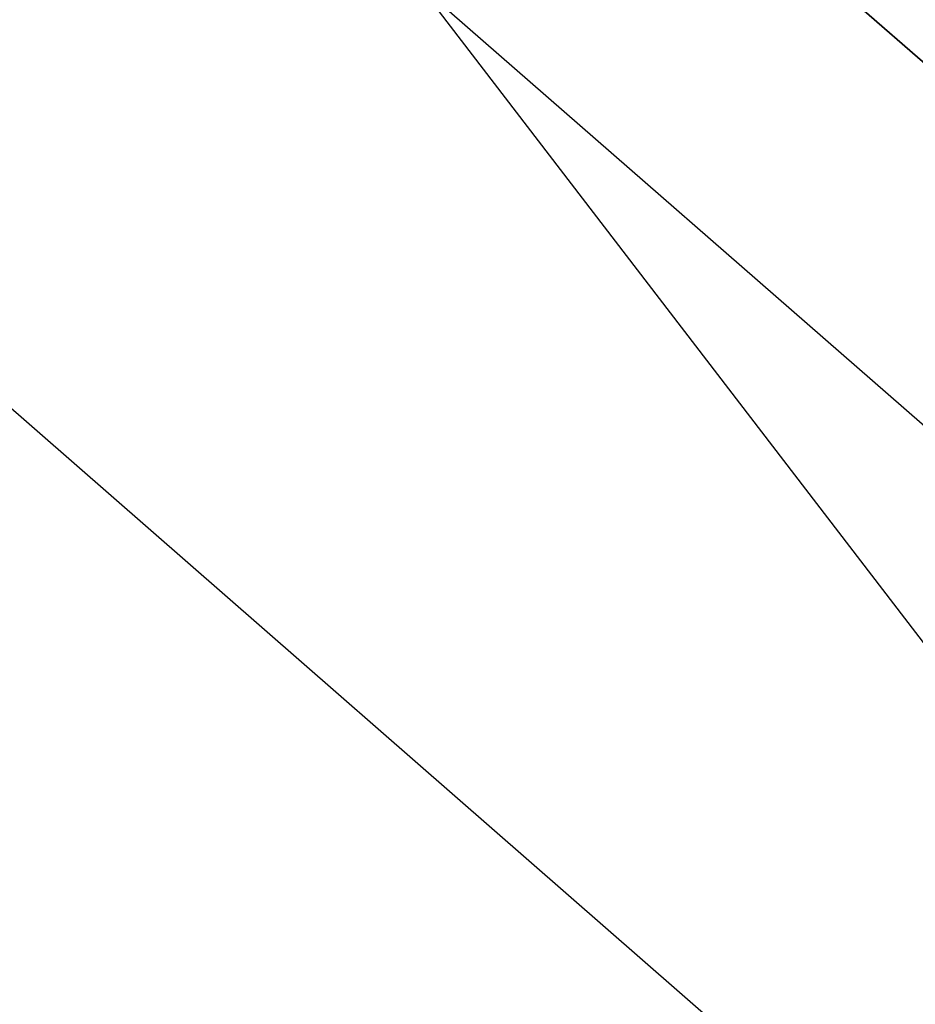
# Model space of a CAD drawing. Extents: x 0 to 457, y -4 to 453.
# Tile 123 of 256: x 129.6162 to 129.684, y 127.0628 to 127.1374. Entities that reach past the tile are written whole.
import ezdxf

# ---------------------------------------------------------------- set-up
doc = ezdxf.new("R2010")
doc.units = 0
doc.layers.get('0').update_dxf_attribs({"color": 13, "linetype": 'CONTINUOUS'})

# ---------------------------------------------------------------- blocks, each defined once
blk = doc.blocks.new('GROUP_16')
for p, q in [((47.00575, 60.93905, 7.58108), (41.32411, 62.05683, 7.58108)), ((46.96992, 60.83276, 74.25878), (41.317, 61.94489, 74.25878))]:
    blk.add_line(p, q)
blk = doc.blocks.new('GROUP_17')
blk.add_line((21.35383, 41.93296, 15), (26.99338, 40.82347, 15))
blk.add_polyline3d([(39.6861, 29.73922, 10), (36.48287, 34.51152, 10), (32.15362, 38.29215, 10), (26.99338, 40.82347, 10), (21.35383, 41.93296, 10), (15.61928, 41.54503, 10), (10.18053, 39.6861, 10), (7.79438, 38.08448, 10), (5.40823, 36.48287, 10), (1.6276, 32.15362, 10), (-0.90372, 26.99338, 10), (-2.01321, 21.35383, 10), (-1.62528, 15.61928, 10), (0.23365, 10.18053, 10)])
mesh = blk.add_polyface()
corners = [(21.35383, 41.93296, 10), (25.06012, 35.0888, 10), (20.97068, 35.89333, 10), (26.99338, 40.82347, 10)]
mesh.append_faces([[corners[k] for k in face] for face in [(0, 1, 2), (1, 0, 3)]], dxfattribs={"vtx0": -1})
mesh = blk.add_polyface()
corners = [(26.34896, 38.91191, 15), (21.35383, 41.93296, 15), (21.22611, 39.91975, 15), (26.99338, 40.82347, 15)]
mesh.append_faces([[corners[k] for k in face] for face in [(0, 1, 2), (1, 0, 3)]], dxfattribs={"vtx0": -1})
mesh = blk.add_polyface()
corners = [(21.35383, 41.93296, 15), (26.99338, 40.82347, 10), (21.35383, 41.93296, 10), (26.99338, 40.82347, 15)]
mesh.append_faces([[corners[k] for k in face] for face in [(0, 1, 2), (1, 0, 3)]], dxfattribs={"vtx0": -1})
blk = doc.blocks.new('GROUP_7')
for name, p in [('GROUP_16', (0, 0, 40)), ('GROUP_17', (19.95988, 19.95988, 25))]:
    blk.add_blockref(name, p)
blk = doc.blocks.new('GROUP_22')
for p, q in [((25.12392, 39.12273, 0.75), (29.89865, 37.14497, 0.75)), ((25.12392, 39.12273, 2.25), (29.89865, 37.14497, 2.25))]:
    blk.add_line(p, q)
blk = doc.blocks.new('GROUP_23')
at = {"xscale": 1.1, "yscale": 1.1, "zscale": 2.5}
blk.add_blockref('GROUP_22', (225.86068, 225.89839, 112.02115), dxfattribs=at)
blk = doc.blocks.new('COMPONENT_9')
at = {"xscale": 0.4000000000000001, "yscale": 0.4000000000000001, "zscale": 0.4000000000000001}
for name, p in [('GROUP_23', (1.364409, 1.012274, 8.22885)), ('GROUP_7', (84.478492, 84.054273, 46.93731))]:
    blk.add_blockref(name, p, dxfattribs=at)
blk = doc.blocks.new('GROUP_2')
at = {"rotation": 150}
blk.add_blockref('COMPONENT_9', (236.548999, 151.905576, 200), dxfattribs=at)

msp = doc.modelspace()

# ---------------------------------------------------------------- block references
msp.add_blockref('GROUP_2', (36.686424, 17.498938, -0.189035))

doc.saveas('drawing.dxf')
